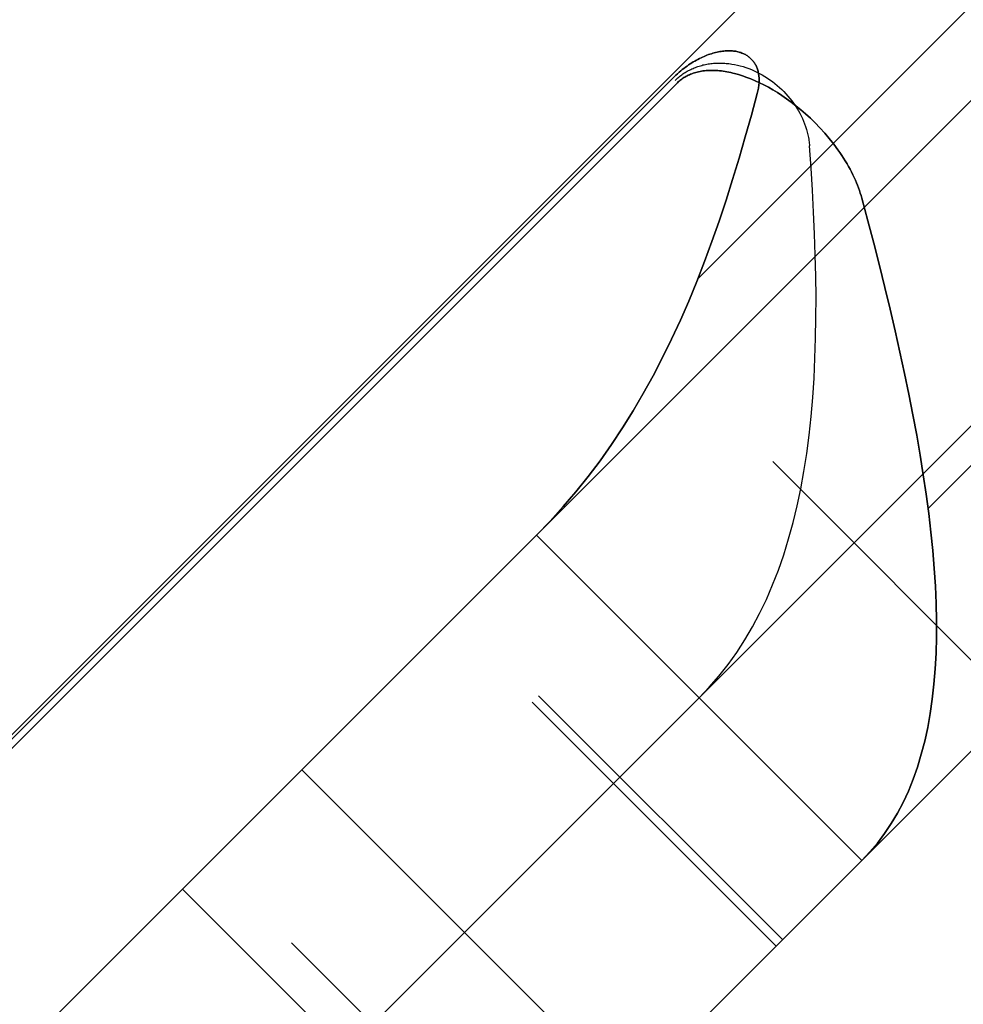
# Model space of a CAD drawing. Header units: millimetres. Extents: x -630 to 192, y -7 to 1615.
# Tile 122 of 249: x -581.47 to -577.37, y 1554.89 to 1559.16. Entities that reach past the tile are written whole.
import ezdxf

# ---------------------------------------------------------------- set-up
doc = ezdxf.new("R2010")
doc.units = ezdxf.units.MM
doc.header["$MEASUREMENT"] = 0
doc.layers.add('OVIDIO 160x80x72h', color=7, linetype='Continuous')

msp = doc.modelspace()

# ---------------------------------------------------------------- linework, layer by layer
at = {"layer": 'OVIDIO 160x80x72h', "extrusion": (0.202852, -0.108979, 0.973126)}
for points in [[(1126.1466, 1420.5552), (1126.1466, 1259.8993)], [(1126.1466, 1259.8993), (1126.1466, 1420.5552)], [(1125.8511, 1420.5552), (1125.8511, 1259.8993)], [(1125.5557, 1420.5552), (1125.5557, 1259.8993)], [(1125.5557, 1259.8993), (1125.5557, 1420.5552)]]:
    msp.add_lwpolyline(points, dxfattribs=at)
at = {"layer": 'OVIDIO 160x80x72h', "extrusion": (0.235702, -0.235702, 0.942809)}
for points in [[(698.1573, 1711.5017), (698.1573, 1602.4239)], [(697.2087, 1602.4239), (697.2087, 1711.5017)], [(694.3626, 1602.4239), (694.3626, 1711.5017)], [(695.3113, 1711.5017), (695.3113, 1602.4239)]]:
    msp.add_lwpolyline(points, dxfattribs=at)
at = {"layer": 'OVIDIO 160x80x72h', "extrusion": (0.108979, -0.202852, 0.973126)}
for points in [[(207.2647, 1811.1731), (207.2647, 1650.5173)], [(207.2647, 1650.5173), (207.2647, 1811.1731)], [(207.5602, 1811.1731), (207.5602, 1650.5173)], [(207.8556, 1650.5173), (207.8556, 1811.1731)], [(207.8556, 1811.1731), (207.8556, 1650.5173)]]:
    msp.add_lwpolyline(points, dxfattribs=at)
at = {"layer": 'OVIDIO 160x80x72h', "extrusion": (0.046296, -0.021464, 0.998697)}
for points in [[(1191.843, 1132.3186), (1191.843, 1232.8298)], [(1190.3568, 1131.3504), (1190.3568, 1232.6548)]]:
    msp.add_lwpolyline(points, dxfattribs=at)
at = {"layer": 'OVIDIO 160x80x72h', "extrusion": (0.265352, 0.881274, -0.39108)}
msp.add_lwpolyline([(1024.0573, 1175.0234), (979.7444, 1117.4683)], dxfattribs=at)
at = {"layer": 'OVIDIO 160x80x72h', "extrusion": (0.021464, -0.046296, 0.998697)}
for points in [[(117.1297, 1609.8843), (117.1297, 1711.1869)], [(115.6438, 1610.8481), (115.6438, 1711.3611)]]:
    msp.add_lwpolyline(points, dxfattribs=at)
at = {"layer": 'OVIDIO 160x80x72h'}
for points in [[(-586.0377, 1551.5278), (-566.8675, 1570.698)], [(-567.0809, 1570.4845), (-585.8242, 1551.7412)], [(-570.0179, 1566.1333), (-581.473, 1554.6782)], [(-580.7659, 1555.3853), (-570.725, 1565.4262)], [(-570.725, 1565.4262), (-580.7659, 1555.3853)], [(-568.6037, 1564.7191), (-580.0588, 1553.264)], [(-570.0179, 1564.7191), (-580.0588, 1554.6782)], [(-569.3108, 1564.012), (-579.3517, 1553.9711)], [(-579.3517, 1553.9711), (-569.3108, 1564.012)], [(-579.2267, 1556.9245), (-572.2642, 1563.887)], [(-572.2642, 1563.887), (-579.2267, 1556.9245)], [(-578.5248, 1558.0406), (-573.3803, 1563.1851)], [(-570.85, 1562.4728), (-574.3312, 1558.9915), (-577.8125, 1555.5103)], [(-577.8125, 1555.5103), (-570.85, 1562.4728)], [(-577.5249, 1557.0405), (-572.3802, 1562.1852)], [(-578.2002, 1557.2439), (-577.1396, 1556.1832)], [(-577.1396, 1556.1832), (-578.2002, 1557.2439)], [(-577.8125, 1555.5103), (-579.2267, 1556.9245)], [(-577.8125, 1555.5103), (-579.2267, 1556.9245)], [(-579.2267, 1556.9245), (-577.8125, 1555.5103)], [(-579.2456, 1556.1985), (-578.185, 1555.1378)], [(-579.2175, 1556.2266), (-578.1568, 1555.1659)], [(-580.2463, 1555.9049), (-578.8321, 1554.4907)], [(-580.7659, 1555.3853), (-579.3517, 1553.9711)], [(-579.3517, 1553.9711), (-580.7659, 1555.3853)], [(-579.2304, 1554.0924), (-580.291, 1555.1531)], [(-580.291, 1555.1531), (-579.2304, 1554.0924)]]:
    msp.add_lwpolyline(points, dxfattribs=at)
at = {"layer": 'OVIDIO 160x80x72h', "extrusion": (0.881274, 0.265352, 0.39108)}
msp.add_lwpolyline([(1627.9209, 645.5626), (1672.2338, 703.1176)], dxfattribs=at)
at = {"layer": 'OVIDIO 160x80x72h', "extrusion": (0.995955, 0.008107, -0.08949)}
msp.add_lwpolyline([(1563.683, -22.575), (1563.5018, -20.5832)], dxfattribs=at)
at = {"layer": 'OVIDIO 160x80x72h', "extrusion": (0.99949, 0.001019, -0.031903)}
msp.add_lwpolyline([(1559.596, 9.7457), (1559.5321, 11.7447)], dxfattribs=at)
at = {"layer": 'OVIDIO 160x80x72h', "extrusion": (0.027096, 0.986544, 0.161235)}
msp.add_lwpolyline([(620.856, -220.9344), (620.5202, -218.9628)], dxfattribs=at)
at = {"layer": 'OVIDIO 160x80x72h', "extrusion": (0.000101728, 0.999949, 0.010085)}
msp.add_lwpolyline([(578.7931, 12.4432), (578.7729, 14.4431)], dxfattribs=at)
at = {"layer": 'OVIDIO 160x80x72h', "extrusion": (0.999949, 0.000101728, -0.010085)}
msp.add_lwpolyline([(1558.9696, 22.3305), (1558.9494, 24.3304)], dxfattribs=at)
at = {"layer": 'OVIDIO 160x80x72h', "extrusion": (0.973837, 0.053029, -0.220975)}
for points in [[(1587.5014, -79.5036), (1587.98, -81.4455)], [(1587.98, -81.4455), (1587.5014, -79.5036)], [(1587.5014, -79.5036), (1587.6347, -80.0446)]]:
    msp.add_lwpolyline(points, dxfattribs=at)
at = {"layer": 'OVIDIO 160x80x72h', "extrusion": (0.324768, 0.324768, 0.888285)}
for points in [[(1509.987, -313.2648), (1509.987, -306.1784)], [(1509.987, -306.1784), (1509.987, -313.2648)], [(1509.237, -313.2648), (1509.237, -306.1784)], [(1508.487, -306.1784), (1508.487, -313.2648)], [(1508.487, -313.2648), (1508.487, -306.1784)]]:
    msp.add_lwpolyline(points, dxfattribs=at)
at = {"layer": 'OVIDIO 160x80x72h', "extrusion": (0.906982, 0.195576, -0.373007)}
msp.add_lwpolyline([(1644.2039, -60.7077), (1645.205, -62.4396)], dxfattribs=at)
at = {"layer": 'OVIDIO 160x80x72h', "extrusion": (0.015219, 0.015219, 0.999768)}
for points in [[(-591.7259, 1543.6079), (-582.3484, 1552.9833)], [(-590.6654, 1542.5472), (-581.2878, 1551.9225)]]:
    msp.add_lwpolyline(points, dxfattribs=at)
at = {"layer": 'OVIDIO 160x80x72h', "extrusion": (-0.000231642, 0.999884, -0.015217)}
for points in [[(584.4682, 23.4642), (577.0108, 513.2973)], [(583.4077, 23.4481), (575.9504, 513.28)]]:
    msp.add_lwpolyline(points, dxfattribs=at)
at = {"layer": 'OVIDIO 160x80x72h', "extrusion": (0.707107, -0.707107, 0)}
for points in [[(693.46, 31.823), (693.4588, 31.7271), (693.4554, 31.6309), (693.4495, 31.5343), (693.4414, 31.4376), (693.4308, 31.3407), (693.4178, 31.2437), (693.4024, 31.1469), (693.3846, 31.0502), (693.3644, 30.9537), (693.3417, 30.8575), (693.3166, 30.7617), (693.2891, 30.6665), (693.2592, 30.5718), (693.227, 30.4778), (693.1924, 30.3846), (693.1555, 30.2923), (693.1163, 30.2009), (693.0749, 30.1105), (693.0312, 30.0213), (692.9854, 29.9332), (692.9375, 29.8464), (692.8875, 29.761), (692.8355, 29.6769), (692.7816, 29.5944), (692.7258, 29.5134), (692.6682, 29.434), (692.6088, 29.3563), (692.5478, 29.2803), (692.4852, 29.2061), (692.421, 29.1337), (692.3554, 29.0632), (692.2884, 28.9946)], [(692.2884, 28.9946), (692.3554, 29.0632), (692.421, 29.1337), (692.4852, 29.2061), (692.5478, 29.2803), (692.6088, 29.3563), (692.6682, 29.434), (692.7258, 29.5134), (692.7816, 29.5944), (692.8355, 29.6769), (692.8875, 29.761), (692.9375, 29.8464), (692.9854, 29.9332), (693.0312, 30.0213), (693.0749, 30.1105), (693.1163, 30.2009), (693.1555, 30.2923), (693.1924, 30.3846), (693.227, 30.4778), (693.2592, 30.5718), (693.2891, 30.6665), (693.3166, 30.7617), (693.3417, 30.8575), (693.3644, 30.9537), (693.3846, 31.0502), (693.4024, 31.1469), (693.4178, 31.2437), (693.4308, 31.3407), (693.4414, 31.4376), (693.4495, 31.5343), (693.4554, 31.6309), (693.4588, 31.7271), (693.46, 31.823)], [(688.16, 0.8662), (688.1602, 0.844), (688.161, 0.8216), (688.1622, 0.799), (688.164, 0.7763), (688.1663, 0.7534), (688.1692, 0.7305), (688.1727, 0.7074), (688.1767, 0.6842), (688.1813, 0.661), (688.1864, 0.6377), (688.1922, 0.6143), (688.1986, 0.591), (688.2056, 0.5677), (688.2131, 0.5444), (688.2214, 0.5212), (688.2302, 0.4981), (688.2396, 0.475), (688.2497, 0.4522), (688.2604, 0.4294), (688.2717, 0.4069), (688.2836, 0.3845), (688.2961, 0.3624), (688.3093, 0.3405), (688.323, 0.319), (688.3373, 0.2977), (688.3522, 0.2767), (688.3676, 0.2561), (688.3836, 0.2359), (688.4002, 0.216), (688.4172, 0.1966), (688.4348, 0.1776), (688.4529, 0.1591), (688.4714, 0.141), (688.4904, 0.1234), (688.5098, 0.1063), (688.5297, 0.0898), (688.5499, 0.0738), (688.5705, 0.0584), (688.5915, 0.0435), (688.6128, 0.0292), (688.6344, 0.0154), (688.6562, 0.0023), (688.6783, -0.0102), (688.7007, -0.0221), (688.7232, -0.0334), (688.746, -0.0441), (688.7689, -0.0542), (688.7919, -0.0636), (688.815, -0.0725), (688.8382, -0.0807), (688.8615, -0.0883), (688.8848, -0.0952), (688.9081, -0.1016), (688.9315, -0.1074), (688.9548, -0.1126), (688.978, -0.1171), (689.0012, -0.1212), (689.0243, -0.1246), (689.0473, -0.1275), (689.0701, -0.1298), (689.0928, -0.1316), (689.1154, -0.1328), (689.1378, -0.1336), (689.16, -0.1338)], [(689.16, -0.1338), (689.1378, -0.1336), (689.1154, -0.1328), (689.0928, -0.1316), (689.0701, -0.1298), (689.0473, -0.1275), (689.0243, -0.1246), (689.0012, -0.1212), (688.978, -0.1171), (688.9548, -0.1126), (688.9315, -0.1074), (688.9081, -0.1016), (688.8848, -0.0952), (688.8615, -0.0883), (688.8382, -0.0807), (688.815, -0.0725), (688.7919, -0.0636), (688.7689, -0.0542), (688.746, -0.0441), (688.7232, -0.0334), (688.7007, -0.0221), (688.6783, -0.0102), (688.6562, 0.0023), (688.6344, 0.0154), (688.6128, 0.0292), (688.5915, 0.0435), (688.5705, 0.0584), (688.5499, 0.0738), (688.5297, 0.0898), (688.5098, 0.1063), (688.4904, 0.1234), (688.4714, 0.141), (688.4529, 0.1591), (688.4348, 0.1776), (688.4172, 0.1966), (688.4002, 0.216), (688.3836, 0.2359), (688.3676, 0.2561), (688.3522, 0.2767), (688.3373, 0.2977), (688.323, 0.319), (688.3093, 0.3405), (688.2961, 0.3624), (688.2836, 0.3845), (688.2717, 0.4069), (688.2604, 0.4294), (688.2497, 0.4522), (688.2396, 0.475), (688.2302, 0.4981), (688.2214, 0.5212), (688.2131, 0.5444), (688.2056, 0.5677), (688.1986, 0.591), (688.1922, 0.6143), (688.1864, 0.6377), (688.1813, 0.661), (688.1767, 0.6842), (688.1727, 0.7074), (688.1692, 0.7305), (688.1663, 0.7534), (688.164, 0.7763), (688.1622, 0.799), (688.161, 0.8216), (688.1602, 0.844), (688.16, 0.8662)]]:
    msp.add_lwpolyline(points, dxfattribs=at)
at = {"layer": 'OVIDIO 160x80x72h', "extrusion": (0.818325, 0.403684, -0.409126)}
msp.add_lwpolyline([(1651.4916, 96.2437), (1653.0311, 94.9669)], dxfattribs=at)
at = {"layer": 'OVIDIO 160x80x72h', "extrusion": (-0.707107, 0.707107, 0)}
for points in [[(-693.46, 31.823), (-693.4588, 31.7271), (-693.4554, 31.6309), (-693.4495, 31.5343), (-693.4414, 31.4376), (-693.4308, 31.3407), (-693.4178, 31.2437), (-693.4024, 31.1469), (-693.3846, 31.0502), (-693.3644, 30.9537), (-693.3417, 30.8575), (-693.3166, 30.7617), (-693.2891, 30.6665), (-693.2592, 30.5718), (-693.227, 30.4778), (-693.1924, 30.3846), (-693.1555, 30.2923), (-693.1163, 30.2009), (-693.0749, 30.1105), (-693.0312, 30.0213), (-692.9854, 29.9332), (-692.9375, 29.8464), (-692.8875, 29.761), (-692.8355, 29.6769), (-692.7816, 29.5944), (-692.7258, 29.5134), (-692.6682, 29.434), (-692.6088, 29.3563), (-692.5478, 29.2803), (-692.4852, 29.2061), (-692.421, 29.1337), (-692.3554, 29.0632), (-692.2884, 28.9946)], [(-688.16, 23.2093), (-688.1611, 23.3052), (-688.1646, 23.4015), (-688.1704, 23.498), (-688.1786, 23.5948), (-688.1892, 23.6917), (-688.2021, 23.7886), (-688.2175, 23.8854), (-688.2353, 23.9822), (-688.2556, 24.0787), (-688.2783, 24.1748), (-688.3033, 24.2706), (-688.3308, 24.3659), (-688.3607, 24.4605), (-688.3929, 24.5545), (-688.4275, 24.6477), (-688.4645, 24.74), (-688.5037, 24.8314), (-688.5451, 24.9218), (-688.5887, 25.0111), (-688.6346, 25.0991), (-688.6825, 25.1859), (-688.7325, 25.2714), (-688.7844, 25.3554), (-688.8383, 25.4379), (-688.8941, 25.5189), (-688.9518, 25.5983), (-689.0111, 25.676), (-689.0721, 25.752), (-689.1348, 25.8262), (-689.1989, 25.8986), (-689.2646, 25.9691), (-689.3315, 26.0377)], [(-689.3315, 26.0377), (-689.2646, 25.9691), (-689.1989, 25.8986), (-689.1348, 25.8262), (-689.0721, 25.752), (-689.0111, 25.676), (-688.9518, 25.5983), (-688.8941, 25.5189), (-688.8383, 25.4379), (-688.7844, 25.3554), (-688.7325, 25.2714), (-688.6825, 25.1859), (-688.6346, 25.0991), (-688.5887, 25.0111), (-688.5451, 24.9218), (-688.5037, 24.8314), (-688.4645, 24.74), (-688.4275, 24.6477), (-688.3929, 24.5545), (-688.3607, 24.4605), (-688.3308, 24.3659), (-688.3033, 24.2706), (-688.2783, 24.1748), (-688.2556, 24.0787), (-688.2353, 23.9822), (-688.2175, 23.8854), (-688.2021, 23.7886), (-688.1892, 23.6917), (-688.1786, 23.5948), (-688.1704, 23.498), (-688.1646, 23.4015), (-688.1611, 23.3052), (-688.16, 23.2093)]]:
    msp.add_lwpolyline(points, dxfattribs=at)
at = {"layer": 'OVIDIO 160x80x72h', "extrusion": (-0.216287, 0.216287, 0.952072)}
msp.add_lwpolyline([(-691.8456, -1427.7344), (-691.8456, -1429.7348)], dxfattribs=at)
at = {"layer": 'OVIDIO 160x80x72h', "extrusion": (0.866025, -0.288675, -0.408248)}
for points in [[(1291.8436, -401.7461), (1294.4883, -398.507)], [(1294.4883, -398.507), (1291.8436, -401.7461)], [(1291.5082, -401.4722), (1294.1529, -398.2331)]]:
    msp.add_lwpolyline(points, dxfattribs=at)
at = {"layer": 'OVIDIO 160x80x72h', "extrusion": (-0.288675, 0.866025, -0.408248)}
for points in [[(57.1599, 702.5713), (59.7394, 699.4121)], [(59.7394, 699.4121), (57.1599, 702.5713)], [(56.7127, 702.2062), (59.2921, 699.047)], [(55.4143, 703.6839), (58.059, 700.4448)], [(58.059, 700.4448), (55.4143, 703.6839)], [(56.2655, 701.841), (58.8449, 698.6819)], [(58.8449, 698.6819), (56.2655, 701.841)]]:
    msp.add_lwpolyline(points, dxfattribs=at)
at = {"layer": 'OVIDIO 160x80x72h'}
for points in [[(-578.6345, 1558.9107, 28.1661), (-578.6276, 1558.9175, 28.1661), (-578.6208, 1558.924, 28.1661), (-578.6139, 1558.9302, 28.166), (-578.607, 1558.9362, 28.166), (-578.6, 1558.942, 28.166), (-578.5931, 1558.9476, 28.166), (-578.5862, 1558.953, 28.166), (-578.5793, 1558.9581, 28.166), (-578.5725, 1558.9631, 28.1659), (-578.5656, 1558.9679, 28.1659), (-578.5588, 1558.9724, 28.1659), (-578.552, 1558.9768, 28.1658), (-578.5452, 1558.981, 28.1658), (-578.5385, 1558.985, 28.1657), (-578.5318, 1558.9888, 28.1657), (-578.5251, 1558.9924, 28.1656), (-578.5184, 1558.9958, 28.1655), (-578.5118, 1558.9991, 28.1654), (-578.5052, 1559.0022, 28.1653), (-578.4987, 1559.0051, 28.1652), (-578.4922, 1559.0078, 28.1651), (-578.4858, 1559.0104, 28.165), (-578.4794, 1559.0128, 28.1648), (-578.473, 1559.0151, 28.1647), (-578.4667, 1559.0171, 28.1645), (-578.4605, 1559.019, 28.1643), (-578.4543, 1559.0208, 28.1641), (-578.4482, 1559.0224, 28.1639), (-578.4422, 1559.0238, 28.1637), (-578.4362, 1559.0251, 28.1634), (-578.4302, 1559.0262, 28.1632), (-578.4244, 1559.0271, 28.1629), (-578.4186, 1559.028, 28.1626), (-578.4129, 1559.0286, 28.1623), (-578.4073, 1559.0291, 28.162), (-578.4017, 1559.0295, 28.1616), (-578.3962, 1559.0297, 28.1613), (-578.3908, 1559.0298, 28.1609), (-578.3855, 1559.0297, 28.1605), (-578.3803, 1559.0295, 28.1601), (-578.3752, 1559.0292, 28.1597), (-578.3702, 1559.0287, 28.1592), (-578.3653, 1559.028, 28.1587), (-578.3605, 1559.0273, 28.1582), (-578.3558, 1559.0264, 28.1577), (-578.3512, 1559.0253, 28.1572), (-578.3467, 1559.0242, 28.1567), (-578.3424, 1559.0229, 28.1561), (-578.3381, 1559.0215, 28.1555), (-578.334, 1559.02, 28.1549), (-578.33, 1559.0183, 28.1543), (-578.3261, 1559.0166, 28.1537), (-578.3223, 1559.0147, 28.153), (-578.3186, 1559.0128, 28.1524), (-578.3151, 1559.0107, 28.1517), (-578.3116, 1559.0085, 28.151), (-578.3083, 1559.0063, 28.1503), (-578.3067, 1559.0051, 28.1499), (-578.3051, 1559.004, 28.1496), (-578.3035, 1559.0028, 28.1492), (-578.302, 1559.0015, 28.1489), (-578.3004, 1559.0003, 28.1485), (-578.299, 1558.999, 28.1481), (-578.2975, 1558.9977, 28.1477), (-578.2961, 1558.9964, 28.1474), (-578.2947, 1558.995, 28.147), (-578.2933, 1558.9937, 28.1466), (-578.2919, 1558.9923, 28.1462), (-578.2906, 1558.9908, 28.1458), (-578.2893, 1558.9894, 28.1454), (-578.288, 1558.9879, 28.145), (-578.2867, 1558.9865, 28.1446), (-578.2855, 1558.985, 28.1442), (-578.2843, 1558.9834, 28.1438), (-578.2831, 1558.9819, 28.1433), (-578.282, 1558.9803, 28.1429), (-578.2809, 1558.9787, 28.1425), (-578.2798, 1558.9771, 28.1421), (-578.2787, 1558.9754, 28.1416), (-578.2777, 1558.9737, 28.1412), (-578.2766, 1558.972, 28.1408), (-578.2756, 1558.9703, 28.1403), (-578.2747, 1558.9685, 28.1399), (-578.2728, 1558.965, 28.139), (-578.2711, 1558.9613, 28.138), (-578.2695, 1558.9575, 28.1371), (-578.268, 1558.9536, 28.1361), (-578.2665, 1558.9496, 28.1352), (-578.2653, 1558.9455, 28.1342), (-578.2641, 1558.9413, 28.1332), (-578.2631, 1558.9369, 28.1322), (-578.2621, 1558.9325, 28.1312), (-578.2613, 1558.928, 28.1301), (-578.2607, 1558.9234, 28.1291), (-578.2601, 1558.9186, 28.1281), (-578.2597, 1558.9138, 28.127), (-578.2595, 1558.9089, 28.1259), (-578.2593, 1558.9039, 28.1249), (-578.2593, 1558.8988, 28.1238), (-578.2595, 1558.8936, 28.1227), (-578.2597, 1558.8883, 28.1216), (-578.2602, 1558.883, 28.1205), (-578.2607, 1558.8776, 28.1195), (-578.2615, 1558.8721, 28.1184), (-578.2623, 1558.8666, 28.1173), (-578.2633, 1558.8609, 28.1163), (-578.2645, 1558.8552, 28.1152), (-578.2659, 1558.8494, 28.1142), (-578.2673, 1558.8436, 28.1131)], [(-578.2673, 1558.8436, 28.1131), (-578.2659, 1558.8494, 28.1142), (-578.2645, 1558.8552, 28.1152), (-578.2633, 1558.8609, 28.1163), (-578.2623, 1558.8666, 28.1173), (-578.2615, 1558.8721, 28.1184), (-578.2607, 1558.8776, 28.1195), (-578.2602, 1558.883, 28.1205), (-578.2597, 1558.8883, 28.1216), (-578.2595, 1558.8936, 28.1227), (-578.2593, 1558.8988, 28.1238), (-578.2593, 1558.9039, 28.1249), (-578.2595, 1558.9089, 28.1259), (-578.2597, 1558.9138, 28.127), (-578.2601, 1558.9186, 28.1281), (-578.2607, 1558.9234, 28.1291), (-578.2613, 1558.928, 28.1301), (-578.2621, 1558.9325, 28.1312), (-578.2631, 1558.9369, 28.1322), (-578.2641, 1558.9413, 28.1332), (-578.2653, 1558.9455, 28.1342), (-578.2665, 1558.9496, 28.1352), (-578.268, 1558.9536, 28.1361), (-578.2695, 1558.9575, 28.1371), (-578.2711, 1558.9613, 28.138), (-578.2728, 1558.965, 28.139), (-578.2747, 1558.9685, 28.1399), (-578.2756, 1558.9703, 28.1403), (-578.2766, 1558.972, 28.1408), (-578.2777, 1558.9737, 28.1412), (-578.2787, 1558.9754, 28.1416), (-578.2798, 1558.9771, 28.1421), (-578.2809, 1558.9787, 28.1425), (-578.282, 1558.9803, 28.1429), (-578.2831, 1558.9819, 28.1433), (-578.2843, 1558.9834, 28.1438), (-578.2855, 1558.985, 28.1442), (-578.2867, 1558.9865, 28.1446), (-578.288, 1558.9879, 28.145), (-578.2893, 1558.9894, 28.1454), (-578.2906, 1558.9908, 28.1458), (-578.2919, 1558.9923, 28.1462), (-578.2933, 1558.9937, 28.1466), (-578.2947, 1558.995, 28.147), (-578.2961, 1558.9964, 28.1474), (-578.2975, 1558.9977, 28.1477), (-578.299, 1558.999, 28.1481), (-578.3004, 1559.0003, 28.1485), (-578.302, 1559.0015, 28.1489), (-578.3035, 1559.0028, 28.1492), (-578.3051, 1559.004, 28.1496), (-578.3067, 1559.0051, 28.1499), (-578.3083, 1559.0063, 28.1503), (-578.3116, 1559.0085, 28.151), (-578.3151, 1559.0107, 28.1517), (-578.3186, 1559.0128, 28.1524), (-578.3223, 1559.0147, 28.153), (-578.3261, 1559.0166, 28.1537), (-578.33, 1559.0183, 28.1543), (-578.334, 1559.02, 28.1549), (-578.3381, 1559.0215, 28.1555), (-578.3424, 1559.0229, 28.1561), (-578.3467, 1559.0242, 28.1567), (-578.3512, 1559.0253, 28.1572), (-578.3558, 1559.0264, 28.1577), (-578.3605, 1559.0273, 28.1582), (-578.3653, 1559.028, 28.1587), (-578.3702, 1559.0287, 28.1592), (-578.3752, 1559.0292, 28.1597), (-578.3803, 1559.0295, 28.1601), (-578.3855, 1559.0297, 28.1605), (-578.3908, 1559.0298, 28.1609), (-578.3962, 1559.0297, 28.1613), (-578.4017, 1559.0295, 28.1616), (-578.4073, 1559.0291, 28.162), (-578.4129, 1559.0286, 28.1623), (-578.4186, 1559.028, 28.1626), (-578.4244, 1559.0271, 28.1629), (-578.4302, 1559.0262, 28.1632), (-578.4362, 1559.0251, 28.1634), (-578.4422, 1559.0238, 28.1637), (-578.4482, 1559.0224, 28.1639), (-578.4543, 1559.0208, 28.1641), (-578.4605, 1559.019, 28.1643), (-578.4667, 1559.0171, 28.1645), (-578.473, 1559.0151, 28.1647), (-578.4794, 1559.0128, 28.1648), (-578.4858, 1559.0104, 28.165), (-578.4922, 1559.0078, 28.1651), (-578.4987, 1559.0051, 28.1652), (-578.5052, 1559.0022, 28.1653), (-578.5118, 1558.9991, 28.1654), (-578.5184, 1558.9958, 28.1655), (-578.5251, 1558.9924, 28.1656), (-578.5318, 1558.9888, 28.1657), (-578.5385, 1558.985, 28.1657), (-578.5452, 1558.981, 28.1658), (-578.552, 1558.9768, 28.1658), (-578.5588, 1558.9724, 28.1659), (-578.5656, 1558.9679, 28.1659), (-578.5725, 1558.9631, 28.1659), (-578.5793, 1558.9581, 28.166), (-578.5862, 1558.953, 28.166), (-578.5931, 1558.9476, 28.166), (-578.6, 1558.942, 28.166), (-578.607, 1558.9362, 28.166), (-578.6139, 1558.9302, 28.166), (-578.6208, 1558.924, 28.1661), (-578.6276, 1558.9175, 28.1661), (-578.6345, 1558.9107, 28.1661)], [(-578.6244, 1558.9007, 29.166), (-578.6205, 1558.9045, 29.166), (-578.6164, 1558.9083, 29.166), (-578.6123, 1558.912, 29.166), (-578.6081, 1558.9155, 29.166), (-578.6038, 1558.919, 29.166), (-578.5994, 1558.9224, 29.166), (-578.595, 1558.9257, 29.166), (-578.5905, 1558.9289, 29.166), (-578.5858, 1558.932, 29.166), (-578.5812, 1558.935, 29.166), (-578.5764, 1558.938, 29.166), (-578.5716, 1558.9408, 29.1659), (-578.5667, 1558.9435, 29.1659), (-578.5617, 1558.9461, 29.1659), (-578.5567, 1558.9486, 29.1659), (-578.5516, 1558.951, 29.1658), (-578.5465, 1558.9533, 29.1658), (-578.5412, 1558.9555, 29.1657), (-578.536, 1558.9576, 29.1657), (-578.5306, 1558.9596, 29.1656), (-578.5253, 1558.9614, 29.1655), (-578.5198, 1558.9632, 29.1655), (-578.5143, 1558.9649, 29.1654), (-578.5088, 1558.9664, 29.1653), (-578.5032, 1558.9679, 29.1652), (-578.4976, 1558.9692, 29.1651), (-578.4919, 1558.9704, 29.1649), (-578.4862, 1558.9715, 29.1648), (-578.4804, 1558.9725, 29.1647), (-578.4746, 1558.9734, 29.1645), (-578.4688, 1558.9742, 29.1644), (-578.4629, 1558.9748, 29.1642), (-578.457, 1558.9754, 29.164), (-578.4511, 1558.9758, 29.1638), (-578.4451, 1558.9761, 29.1636), (-578.4391, 1558.9763, 29.1634), (-578.4331, 1558.9764, 29.1632), (-578.427, 1558.9764, 29.1629), (-578.421, 1558.9762, 29.1627), (-578.4149, 1558.9759, 29.1624), (-578.4088, 1558.9756, 29.1621), (-578.4027, 1558.9751, 29.1618), (-578.3965, 1558.9745, 29.1615), (-578.3904, 1558.9738, 29.1611), (-578.3842, 1558.973, 29.1608), (-578.3781, 1558.972, 29.1604), (-578.3658, 1558.9699, 29.1596), (-578.3535, 1558.9672, 29.1587), (-578.3412, 1558.9642, 29.1578), (-578.3289, 1558.9607, 29.1567), (-578.3167, 1558.9568, 29.1556), (-578.3046, 1558.9525, 29.1543), (-578.2926, 1558.9478, 29.153), (-578.2807, 1558.9426, 29.1516), (-578.2689, 1558.9371, 29.15), (-578.2572, 1558.9311, 29.1484), (-578.2458, 1558.9248, 29.1466), (-578.2344, 1558.9181, 29.1448), (-578.2233, 1558.911, 29.1428), (-578.2124, 1558.9036, 29.1407), (-578.2016, 1558.8958, 29.1386), (-578.1912, 1558.8877, 29.1363), (-578.1809, 1558.8792, 29.1339), (-578.1709, 1558.8705, 29.1315), (-578.1612, 1558.8615, 29.129), (-578.1518, 1558.8522, 29.1263), (-578.1427, 1558.8426, 29.1236), (-578.1339, 1558.8328, 29.1209), (-578.1254, 1558.8227, 29.118), (-578.1173, 1558.8124, 29.1151), (-578.1095, 1558.8019, 29.112), (-578.1021, 1558.7912, 29.109), (-578.0951, 1558.7803, 29.1058), (-578.0885, 1558.7692, 29.1026), (-578.0823, 1558.7579, 29.0994), (-578.0765, 1558.7465, 29.0961), (-578.071, 1558.735, 29.0928), (-578.066, 1558.7234, 29.0895), (-578.0614, 1558.7117, 29.0861), (-578.0572, 1558.6999, 29.0828), (-578.0534, 1558.688, 29.0795), (-578.0501, 1558.6761, 29.0761), (-578.0472, 1558.6642, 29.0729), (-578.0447, 1558.6522, 29.0696), (-578.0437, 1558.6462, 29.068), (-578.0427, 1558.6402, 29.0664), (-578.0419, 1558.6342, 29.0648), (-578.0412, 1558.6283, 29.0632), (-578.0406, 1558.6223, 29.0617), (-578.0401, 1558.6163, 29.0601)], [(-578.6143, 1558.8906, 30.1659), (-578.6108, 1558.8941, 30.1659), (-578.607, 1558.8974, 30.1659), (-578.6032, 1558.9007, 30.1658), (-578.5992, 1558.9039, 30.1658), (-578.5951, 1558.907, 30.1658), (-578.5908, 1558.91, 30.1658), (-578.5865, 1558.9129, 30.1658), (-578.5819, 1558.9157, 30.1658), (-578.5773, 1558.9184, 30.1658), (-578.5724, 1558.9209, 30.1657), (-578.5675, 1558.9234, 30.1657), (-578.5624, 1558.9258, 30.1657), (-578.5571, 1558.928, 30.1656), (-578.5517, 1558.9301, 30.1656), (-578.5461, 1558.9321, 30.1655), (-578.5404, 1558.9339, 30.1655), (-578.5346, 1558.9357, 30.1654), (-578.5286, 1558.9372, 30.1653), (-578.5224, 1558.9387, 30.1653), (-578.5161, 1558.94, 30.1652), (-578.5097, 1558.9411, 30.1651), (-578.5032, 1558.9421, 30.165), (-578.4965, 1558.9429, 30.1648), (-578.4897, 1558.9436, 30.1647), (-578.4827, 1558.9441, 30.1646), (-578.4757, 1558.9445, 30.1644), (-578.4685, 1558.9446, 30.1642), (-578.4612, 1558.9446, 30.164), (-578.4538, 1558.9445, 30.1638), (-578.4463, 1558.9441, 30.1636), (-578.4386, 1558.9436, 30.1634), (-578.4309, 1558.9429, 30.1631), (-578.4231, 1558.942, 30.1628), (-578.4151, 1558.941, 30.1625), (-578.4071, 1558.9398, 30.1622), (-578.399, 1558.9383, 30.1618), (-578.3908, 1558.9367, 30.1614), (-578.3825, 1558.935, 30.161), (-578.3741, 1558.933, 30.1606), (-578.3656, 1558.9309, 30.1601), (-578.3484, 1558.926, 30.1591), (-578.3308, 1558.9205, 30.1579), (-578.313, 1558.9142, 30.1566), (-578.2948, 1558.9071, 30.1551), (-578.2763, 1558.8993, 30.1535), (-578.2576, 1558.8906, 30.1516), (-578.2385, 1558.8812, 30.1496), (-578.2192, 1558.8709, 30.1473), (-578.1997, 1558.8598, 30.1447), (-578.1799, 1558.8478, 30.142), (-578.1599, 1558.8348, 30.1389), (-578.1398, 1558.821, 30.1355), (-578.1195, 1558.8062, 30.1319), (-578.099, 1558.7905, 30.1279), (-578.0784, 1558.7736, 30.1235), (-578.0576, 1558.7556, 30.1186), (-578.0366, 1558.7363, 30.1134), (-578.0155, 1558.7159, 30.1076), (-577.9947, 1558.6944, 30.1015), (-577.9742, 1558.6719, 30.0949), (-577.9542, 1558.6484, 30.0879), (-577.9351, 1558.6243, 30.0806), (-577.917, 1558.5998, 30.0731), (-577.9083, 1558.5875, 30.0693), (-577.9001, 1558.5752, 30.0654), (-577.8921, 1558.563, 30.0616), (-577.8846, 1558.5508, 30.0578), (-577.8773, 1558.5387, 30.054), (-577.8704, 1558.5267, 30.0502), (-577.8639, 1558.5148, 30.0464), (-577.8577, 1558.5029, 30.0427), (-577.8518, 1558.4911, 30.0389), (-577.8462, 1558.4794, 30.0352), (-577.841, 1558.4678, 30.0315), (-577.836, 1558.4563, 30.0279), (-577.8314, 1558.4449, 30.0243), (-577.8271, 1558.4336, 30.0208), (-577.8231, 1558.4223, 30.0173), (-577.8194, 1558.4112, 30.0138), (-577.8159, 1558.4001, 30.0104), (-577.8129, 1558.3891, 30.007)], [(-577.8129, 1558.3891, 30.007), (-577.8159, 1558.4001, 30.0104), (-577.8194, 1558.4112, 30.0138), (-577.8231, 1558.4223, 30.0173), (-577.8271, 1558.4336, 30.0208), (-577.8314, 1558.4449, 30.0243), (-577.836, 1558.4563, 30.0279), (-577.841, 1558.4678, 30.0315), (-577.8462, 1558.4794, 30.0352), (-577.8518, 1558.4911, 30.0389), (-577.8577, 1558.5029, 30.0427), (-577.8639, 1558.5148, 30.0464), (-577.8704, 1558.5267, 30.0502), (-577.8773, 1558.5387, 30.054), (-577.8846, 1558.5508, 30.0578), (-577.8921, 1558.563, 30.0616), (-577.9001, 1558.5752, 30.0654), (-577.9083, 1558.5875, 30.0693), (-577.917, 1558.5998, 30.0731), (-577.9351, 1558.6243, 30.0806), (-577.9542, 1558.6484, 30.0879), (-577.9742, 1558.6719, 30.0949), (-577.9947, 1558.6944, 30.1015), (-578.0155, 1558.7159, 30.1076), (-578.0366, 1558.7363, 30.1134), (-578.0576, 1558.7556, 30.1186), (-578.0784, 1558.7736, 30.1235), (-578.099, 1558.7905, 30.1279), (-578.1195, 1558.8062, 30.1319), (-578.1398, 1558.821, 30.1355), (-578.1599, 1558.8348, 30.1389), (-578.1799, 1558.8478, 30.142), (-578.1997, 1558.8598, 30.1447), (-578.2192, 1558.8709, 30.1473), (-578.2385, 1558.8812, 30.1496), (-578.2576, 1558.8906, 30.1516), (-578.2763, 1558.8993, 30.1535), (-578.2948, 1558.9071, 30.1551), (-578.313, 1558.9142, 30.1566), (-578.3308, 1558.9205, 30.1579), (-578.3484, 1558.926, 30.1591), (-578.3656, 1558.9309, 30.1601), (-578.3741, 1558.933, 30.1606), (-578.3825, 1558.935, 30.161), (-578.3908, 1558.9367, 30.1614), (-578.399, 1558.9383, 30.1618), (-578.4071, 1558.9398, 30.1622), (-578.4151, 1558.941, 30.1625), (-578.4231, 1558.942, 30.1628), (-578.4309, 1558.9429, 30.1631), (-578.4386, 1558.9436, 30.1634), (-578.4463, 1558.9441, 30.1636), (-578.4538, 1558.9445, 30.1638), (-578.4612, 1558.9446, 30.164), (-578.4685, 1558.9446, 30.1642), (-578.4757, 1558.9445, 30.1644), (-578.4827, 1558.9441, 30.1646), (-578.4897, 1558.9436, 30.1647), (-578.4965, 1558.9429, 30.1648), (-578.5032, 1558.9421, 30.165), (-578.5097, 1558.9411, 30.1651), (-578.5161, 1558.94, 30.1652), (-578.5224, 1558.9387, 30.1653), (-578.5286, 1558.9372, 30.1653), (-578.5346, 1558.9357, 30.1654), (-578.5404, 1558.9339, 30.1655), (-578.5461, 1558.9321, 30.1655), (-578.5517, 1558.9301, 30.1656), (-578.5571, 1558.928, 30.1656), (-578.5624, 1558.9258, 30.1657), (-578.5675, 1558.9234, 30.1657), (-578.5724, 1558.9209, 30.1657), (-578.5773, 1558.9184, 30.1658), (-578.5819, 1558.9157, 30.1658), (-578.5865, 1558.9129, 30.1658), (-578.5908, 1558.91, 30.1658), (-578.5951, 1558.907, 30.1658), (-578.5992, 1558.9039, 30.1658), (-578.6032, 1558.9007, 30.1658), (-578.607, 1558.8974, 30.1659), (-578.6108, 1558.8941, 30.1659), (-578.6143, 1558.8906, 30.1659)], [(-585.8242, 1551.7412, 28.1662), (-585.7212, 1551.833, 28.1661), (-585.6204, 1551.9271, 28.1661), (-578.6345, 1558.9107, 28.1661)], [(-578.6143, 1558.8906, 30.1659), (-585.5869, 1551.9197, 30.1659), (-585.6739, 1551.8377, 30.1659), (-585.7625, 1551.7576, 30.166), (-585.8527, 1551.6792, 30.1661), (-585.9444, 1551.6026, 30.1661), (-586.0377, 1551.5278, 30.1662)], [(-578.2673, 1558.8436, 28.1131), (-578.2929, 1558.7492, 28.0952), (-578.3192, 1558.6556, 28.0747), (-578.3463, 1558.5628, 28.0518), (-578.3743, 1558.4708, 28.0266), (-578.4032, 1558.3798, 27.999), (-578.4331, 1558.2898, 27.9693), (-578.4642, 1558.201, 27.9374), (-578.4965, 1558.1134, 27.9034), (-578.5302, 1558.0271, 27.8674), (-578.5652, 1557.9421, 27.8296), (-578.6016, 1557.8586, 27.7899), (-578.6395, 1557.7765, 27.7486), (-578.6789, 1557.696, 27.7058), (-578.7199, 1557.617, 27.6615), (-578.7626, 1557.5397, 27.6159), (-578.8069, 1557.4642, 27.569), (-578.853, 1557.3903, 27.5211), (-578.9009, 1557.3183, 27.4722), (-578.9505, 1557.248, 27.4224), (-579.002, 1557.1796, 27.372), (-579.0554, 1557.113, 27.321), (-579.1106, 1557.0483, 27.2696), (-579.1677, 1556.9855, 27.218), (-579.2267, 1556.9245, 27.1662)], [(-579.2267, 1556.9245, 27.1662), (-579.1677, 1556.9855, 27.218), (-579.1106, 1557.0483, 27.2696), (-579.0554, 1557.113, 27.321), (-579.002, 1557.1796, 27.372), (-578.9505, 1557.248, 27.4224), (-578.9009, 1557.3183, 27.4722), (-578.853, 1557.3903, 27.5211), (-578.8069, 1557.4642, 27.569), (-578.7626, 1557.5397, 27.6159), (-578.7199, 1557.617, 27.6615), (-578.6789, 1557.696, 27.7058), (-578.6395, 1557.7765, 27.7486), (-578.6016, 1557.8586, 27.7899), (-578.5652, 1557.9421, 27.8296), (-578.5302, 1558.0271, 27.8674), (-578.4965, 1558.1134, 27.9034), (-578.4642, 1558.201, 27.9374), (-578.4331, 1558.2898, 27.9693), (-578.4032, 1558.3798, 27.999), (-578.3743, 1558.4708, 28.0266), (-578.3463, 1558.5628, 28.0518), (-578.3192, 1558.6556, 28.0747), (-578.2929, 1558.7492, 28.0952), (-578.2673, 1558.8436, 28.1131)], [(-578.5196, 1556.2174, 27.1662), (-578.4757, 1556.2635, 27.2439), (-578.4339, 1556.3117, 27.3214), (-578.3943, 1556.362, 27.3988), (-578.3568, 1556.4145, 27.4758), (-578.3214, 1556.4691, 27.5523), (-578.2881, 1556.5257, 27.6283), (-578.2569, 1556.5844, 27.7035), (-578.2277, 1556.6452, 27.778), (-578.2006, 1556.708, 27.8515), (-578.1754, 1556.7728, 27.924), (-578.1523, 1556.8396, 27.9953), (-578.131, 1556.9083, 28.0654), (-578.1117, 1556.9789, 28.1342), (-578.0942, 1557.0513, 28.2014), (-578.0785, 1557.1256, 28.2671), (-578.0647, 1557.2017, 28.3312), (-578.0526, 1557.2796, 28.3934), (-578.0422, 1557.3591, 28.4538), (-578.0334, 1557.4403, 28.5122), (-578.0262, 1557.5231, 28.5687), (-578.0206, 1557.6074, 28.623), (-578.0164, 1557.6931, 28.6751), (-578.0135, 1557.7802, 28.7249), (-578.0121, 1557.8687, 28.7724), (-578.0119, 1557.9585, 28.8175), (-578.0129, 1558.0494, 28.8601), (-578.015, 1558.1415, 28.9001), (-578.0182, 1558.2346, 28.9376), (-578.0224, 1558.3287, 28.9723), (-578.0275, 1558.4238, 29.0044), (-578.0334, 1558.5197, 29.0336), (-578.0401, 1558.6163, 29.0601)], [(-577.8129, 1558.3891, 30.007), (-577.7867, 1558.291, 29.9757), (-577.7613, 1558.1936, 29.9416), (-577.7367, 1558.097, 29.9048), (-577.7129, 1558.0013, 29.8655), (-577.69, 1557.9064, 29.8235), (-577.668, 1557.8125, 29.7789), (-577.6471, 1557.7196, 29.7318), (-577.6272, 1557.6277, 29.6823), (-577.6084, 1557.537, 29.6302), (-577.5908, 1557.4475, 29.5759), (-577.5744, 1557.3591, 29.5191), (-577.5593, 1557.2721, 29.4601), (-577.5456, 1557.1863, 29.3989), (-577.5331, 1557.1019, 29.3356), (-577.5221, 1557.019, 29.2701), (-577.5126, 1556.9375, 29.2026), (-577.5046, 1556.8575, 29.1332), (-577.4981, 1556.7791, 29.0618), (-577.4932, 1556.7022, 28.9886), (-577.4899, 1556.627, 28.9137), (-577.4883, 1556.5534, 28.837), (-577.4884, 1556.4816, 28.7588), (-577.4903, 1556.4114, 28.679), (-577.4939, 1556.3431, 28.5977), (-577.4993, 1556.2766, 28.5151), (-577.5066, 1556.2119, 28.4311), (-577.5157, 1556.149, 28.3459), (-577.5267, 1556.088, 28.2596), (-577.5396, 1556.029, 28.1723), (-577.5544, 1555.9718, 28.0839), (-577.5712, 1555.9167, 27.9947), (-577.5899, 1555.8634, 27.9047), (-577.6106, 1555.8122, 27.8139), (-577.6334, 1555.763, 27.7226), (-577.6582, 1555.7158, 27.6307), (-577.6849, 1555.6707, 27.5383), (-577.7138, 1555.6275, 27.4456), (-577.7446, 1555.5864, 27.3526), (-577.7775, 1555.5473, 27.2594), (-577.8125, 1555.5103, 27.1662)], [(-577.8125, 1555.5103, 27.1662), (-577.7775, 1555.5473, 27.2594), (-577.7446, 1555.5864, 27.3526), (-577.7138, 1555.6275, 27.4456), (-577.6849, 1555.6707, 27.5383), (-577.6582, 1555.7158, 27.6307), (-577.6334, 1555.763, 27.7226), (-577.6106, 1555.8122, 27.8139), (-577.5899, 1555.8634, 27.9047), (-577.5712, 1555.9167, 27.9947), (-577.5544, 1555.9718, 28.0839), (-577.5396, 1556.029, 28.1723), (-577.5267, 1556.088, 28.2596), (-577.5157, 1556.149, 28.3459), (-577.5066, 1556.2119, 28.4311), (-577.4993, 1556.2766, 28.5151), (-577.4939, 1556.3431, 28.5977), (-577.4903, 1556.4114, 28.679), (-577.4884, 1556.4816, 28.7588), (-577.4883, 1556.5534, 28.837), (-577.4899, 1556.627, 28.9137), (-577.4932, 1556.7022, 28.9886), (-577.4981, 1556.7791, 29.0618), (-577.5046, 1556.8575, 29.1332), (-577.5126, 1556.9375, 29.2026), (-577.5221, 1557.019, 29.2701), (-577.5331, 1557.1019, 29.3356), (-577.5456, 1557.1863, 29.3989), (-577.5593, 1557.2721, 29.4601), (-577.5744, 1557.3591, 29.5191), (-577.5908, 1557.4475, 29.5759), (-577.6084, 1557.537, 29.6302), (-577.6272, 1557.6277, 29.6823), (-577.6471, 1557.7196, 29.7318), (-577.668, 1557.8125, 29.7789), (-577.69, 1557.9064, 29.8235), (-577.7129, 1558.0013, 29.8655), (-577.7367, 1558.097, 29.9048), (-577.7613, 1558.1936, 29.9416), (-577.7867, 1558.291, 29.9757), (-577.8129, 1558.3891, 30.007)]]:
    msp.add_polyline3d(points, dxfattribs=at)

doc.saveas('drawing.dxf')
